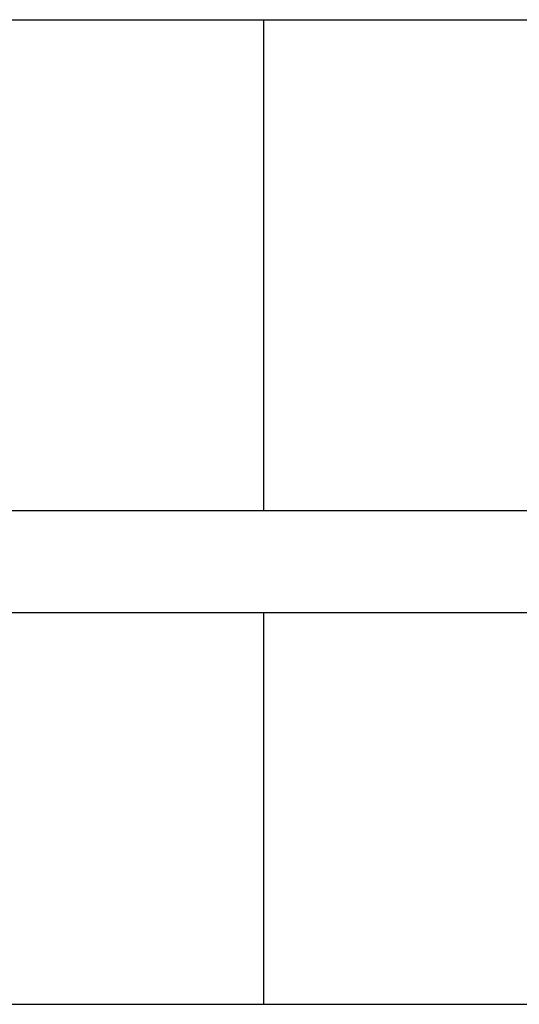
# Model space of a CAD drawing. Header units: millimetres. Extents: x 488786 to 747986, y 25193 to 95000.
# Tile 62 of 127: x 581064 to 582777, y 80073 to 83449. Entities that reach past the tile are written whole.
import ezdxf

# ---------------------------------------------------------------- set-up
doc = ezdxf.new("R2010")
doc.units = ezdxf.units.MM
doc.layers.add('10. ETC', color=251, linetype='Continuous')

msp = doc.modelspace()

# ---------------------------------------------------------------- linework, layer by layer
at = {"layer": '10. ETC'}
for p, q in [((575900, 83449.1), (584900, 83449.1)), ((581900, 83449.1), (581900, 81766.3)), ((575900, 81766.3), (584900, 81766.3)), ((575900, 81416.3), (584900, 81416.3)), ((581900, 81416.3), (581900, 80072.6)), ((575900, 80072.6), (584900, 80072.6))]:
    msp.add_line(p, q, dxfattribs=at)

doc.saveas('drawing.dxf')
